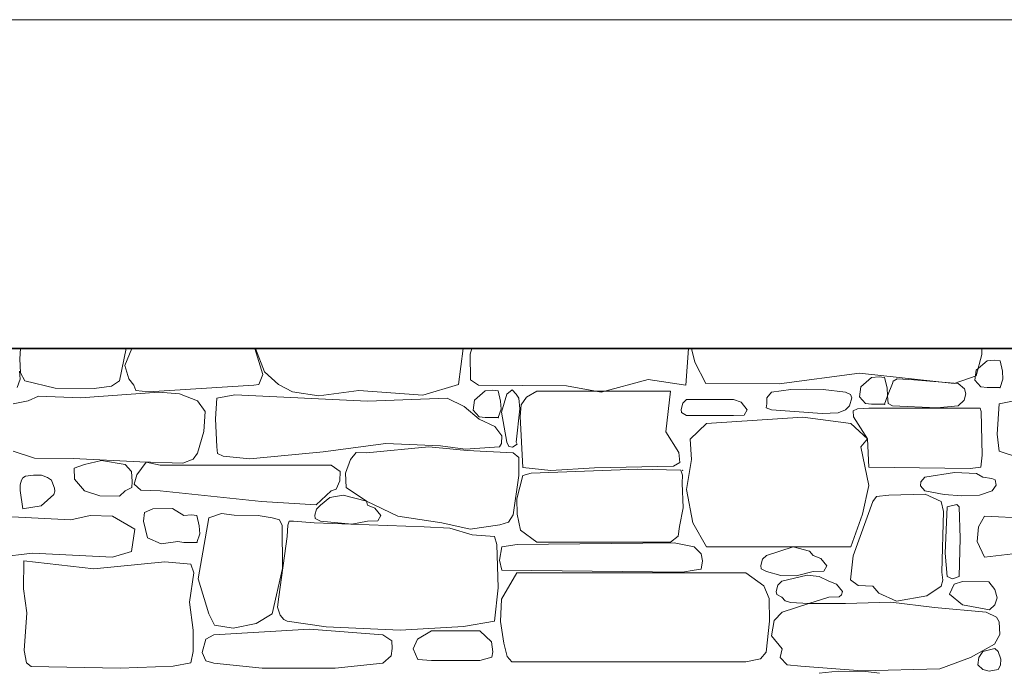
# Model space of a CAD drawing. Header units: millimetres. Extents: x -25516 to 3801, y -6942 to 11332.
# Tile 9 of 33: x -19098 to -16702, y 2392 to 3980. Entities that reach past the tile are written whole.
import ezdxf

# ---------------------------------------------------------------- set-up
doc = ezdxf.new("R2010")
doc.units = ezdxf.units.MM
doc.header["$MEASUREMENT"] = 0
doc.linetypes.add('Wipeout_Contour', pattern=[1000, 0, -1000])
for name, color, linetype in [('POHLED ZÁPADNÍ_1_Konstrukce - krov', 7, 'Continuous'), ('POHLED ZÁPADNÍ_1_Konstrukce - nosné', 7, 'Continuous'), ('POHLED ZÁPADNÍ_1_Výplně - Povrchové', 7, 'Continuous')]:
    doc.layers.add(name, color=color, linetype=linetype)

# ---------------------------------------------------------------- blocks, each defined once
blk = doc.blocks.new('*X2', base_point=(-25798.9, -9432.9))
at = {"layer": 'POHLED ZÁPADNÍ_1_Výplně - Povrchové', "color": 253, "linetype": 'Continuous', "lineweight": 13}
for p, q in [((-19096, 3180), (-19097.8, 3154.5)), ((-18855, 3100.7), (-18839.3, 3179.4)), ((-18825.1, 3180), (-18842.7, 3138.2)), ((-18839.3, 3179.4), (-18839.3, 3180)), ((-18506.7, 3116.1), (-18525.5, 3180)), ((-18524.6, 3180), (-18502.6, 3123)), ((-18029.9, 3092.1), (-18018.4, 3180)), ((-17998, 3180), (-18001.4, 3165.9)), ((-18001.4, 3165.9), (-18000.8, 3103.4)), ((-17476.8, 3090.8), (-17470.3, 3180)), ((-17463.4, 3180), (-17455, 3146.9)), ((-16770.5, 3113.3), (-16756.6, 3165.4)), ((-16756.6, 3165.4), (-16756.3, 3180)), ((-19097.8, 3154.5), (-19096.3, 3120.8)), ((-17455, 3146.9), (-17427.9, 3094.7)), ((-16743.7, 3149.9), (-16769.7, 3127.2)), ((-16725.3, 3151.5), (-16743.7, 3149.9)), ((-16712, 3149.9), (-16725.3, 3151.5)), ((-16706.3, 3124.8), (-16712, 3149.9)), ((-19097, 3105.2), (-19098.3, 3124.8)), ((-19096.3, 3120.8), (-19085.4, 3100.7)), ((-18842.7, 3138.2), (-18832.9, 3106.1)), ((-18516.3, 3092.5), (-18506.7, 3116.1)), ((-18502.6, 3123), (-18468.2, 3092.1)), ((-17249.7, 3094.1), (-17054.3, 3119.9)), ((-17054.3, 3119.9), (-16823.9, 3094.8)), ((-16769.7, 3127.2), (-16773.4, 3102.7)), ((-16705, 3105.2), (-16706.3, 3124.8)), ((-19104, 3084.5), (-19097, 3105.2)), ((-19085.4, 3100.7), (-19011.7, 3083.5)), ((-18874.6, 3088.4), (-18855, 3100.7)), ((-18832.9, 3106.1), (-18820.7, 3090.2)), ((-18528.6, 3090.2), (-18516.3, 3092.5)), ((-18468.2, 3092.1), (-18433.9, 3074.2)), ((-18116.8, 3066.3), (-18029.9, 3092.1)), ((-18000.8, 3103.4), (-17981.7, 3090.8)), ((-17682.8, 3073.9), (-17568.1, 3104)), ((-17568.1, 3104), (-17476.8, 3090.8)), ((-17427.9, 3094.7), (-17249.7, 3094.1)), ((-17024.6, 3109.4), (-17050.6, 3086.8)), ((-17006.1, 3111), (-17024.6, 3109.4)), ((-16992.9, 3109.4), (-17006.1, 3111)), ((-16987.1, 3084.3), (-16992.9, 3109.4)), ((-16974.1, 3094.8), (-16985.9, 3064.7)), ((-16972.3, 3100.1), (-16974.1, 3094.8)), ((-16962.7, 3105.6), (-16972.3, 3100.1)), ((-16921.9, 3103.9), (-16962.7, 3105.6)), ((-16813.8, 3094.8), (-16921.9, 3103.9)), ((-16823.9, 3094.8), (-16770.5, 3113.3)), ((-16798.4, 3081.5), (-16813.8, 3094.8)), ((-16773.4, 3102.7), (-16758.7, 3086.4)), ((-16712, 3084.5), (-16705, 3105.2)), ((-19011.7, 3083.5), (-18916.7, 3082.7)), ((-18759.5, 3073.3), (-18950.4, 3059.7)), ((-18916.7, 3082.7), (-18874.6, 3088.4)), ((-18820.7, 3090.2), (-18815.5, 3077.3)), ((-18815.5, 3077.3), (-18784.9, 3074)), ((-18784.9, 3074), (-18528.6, 3090.2)), ((-18709.4, 3069.3), (-18759.5, 3073.3)), ((-18665.6, 3052.5), (-18709.4, 3069.3)), ((-18433.9, 3074.2), (-18370.1, 3064.7)), ((-18370.1, 3064.7), (-18272.5, 3077.3)), ((-18272.5, 3077.3), (-18116.8, 3066.3)), ((-17965.1, 3077), (-17991.1, 3054.4)), ((-17981.7, 3090.8), (-17767.1, 3088.7)), ((-17946.6, 3078.6), (-17965.1, 3077)), ((-17933.4, 3077), (-17946.6, 3078.6)), ((-17927.6, 3051.9), (-17933.4, 3077)), ((-17912.5, 3069), (-17925.5, 3025)), ((-17899.1, 3079), (-17912.5, 3069)), ((-17890.1, 3069), (-17899.1, 3079)), ((-17883.6, 3058.5), (-17890.1, 3069)), ((-17839.8, 3076.3), (-17864.3, 3061.1)), ((-17514.4, 3076.3), (-17839.8, 3076.3)), ((-17767.1, 3088.7), (-17682.8, 3073.9)), ((-17525.5, 2977), (-17514.4, 3076.3)), ((-17268.2, 3073.9), (-17279.3, 3059.4)), ((-17221, 3080.2), (-17268.2, 3073.9)), ((-17183.4, 3080.4), (-17221, 3080.2)), ((-17142.6, 3080.1), (-17183.4, 3080.4)), ((-17088, 3073.9), (-17142.6, 3080.1)), ((-17076.2, 3067.5), (-17088, 3073.9)), ((-17050.6, 3086.8), (-17054.3, 3062.2)), ((-16985.9, 3064.7), (-16987.1, 3084.3)), ((-16799.5, 3054.3), (-16795.2, 3069.2)), ((-16795.2, 3069.2), (-16798.4, 3081.5)), ((-16758.7, 3086.4), (-16743.7, 3084.5)), ((-16743.7, 3084.5), (-16712, 3084.5)), ((-19114.1, 3045.5), (-19077.4, 3052.5)), ((-19052.3, 3063.7), (-19077.4, 3052.5)), ((-18950.4, 3059.7), (-19052.3, 3063.7)), ((-18646.7, 3026.2), (-18665.6, 3052.5)), ((-18618, 3058.5), (-18621.9, 3008.6)), ((-18574.3, 3066.6), (-18618, 3058.5)), ((-18251.7, 3051.6), (-18574.3, 3066.6)), ((-18057.9, 3058.5), (-18251.7, 3051.6)), ((-18016.2, 3038.6), (-18057.9, 3058.5)), ((-17991.1, 3054.4), (-17994.8, 3029.8)), ((-17926.4, 3032.3), (-17927.6, 3051.9)), ((-17880.7, 3033.1), (-17883.6, 3058.5)), ((-17864.3, 3061.1), (-17877.4, 3042.6)), ((-17484.3, 3046.6), (-17488.3, 3031.3)), ((-17474.8, 3055.8), (-17484.3, 3046.6)), ((-17360.6, 3055.8), (-17474.8, 3055.8)), ((-17342.1, 3048.8), (-17360.6, 3055.8)), ((-17327.4, 3030.7), (-17342.1, 3048.8)), ((-17279.8, 3045.5), (-17281.5, 3035.6)), ((-17279.3, 3059.4), (-17279.8, 3045.5)), ((-17078.1, 3039.9), (-17072.8, 3059.8)), ((-17072.8, 3059.8), (-17076.2, 3067.5)), ((-17054.3, 3062.2), (-17039.6, 3046)), ((-17039.6, 3046), (-17024.6, 3044)), ((-17024.6, 3044), (-16992.9, 3044)), ((-16992.9, 3044), (-16985.9, 3064.7)), ((-16985.9, 3064.7), (-16984.3, 3045.7)), ((-16984.3, 3045.7), (-16974.1, 3039.9)), ((-16813.8, 3039.9), (-16799.5, 3054.3)), ((-16719.2, 2971.1), (-16714.1, 3045.5)), ((-16714.1, 3045.5), (-16677.4, 3052.5)), ((-18650, 2977.4), (-18646.7, 3026.2)), ((-17980, 3007.7), (-18016.2, 3038.6)), ((-17994.8, 3029.8), (-17980.1, 3013.6)), ((-17933.4, 3011.7), (-17926.4, 3032.3)), ((-17925.5, 3025), (-17912.5, 2951.9)), ((-17890.1, 2951.9), (-17880.7, 3033.1)), ((-17877.4, 3042.6), (-17880.4, 3014.2)), ((-17488.3, 3031.3), (-17487.3, 3023.9)), ((-17487.3, 3023.9), (-17474.8, 3016.9)), ((-17334.9, 3017.8), (-17327.4, 3030.7)), ((-17281.5, 3035.6), (-17268.2, 3030.7)), ((-17268.2, 3030.7), (-17145.3, 3021.7)), ((-17145.3, 3021.7), (-17105.9, 3023.3)), ((-17105.9, 3023.3), (-17088, 3030.7)), ((-17088, 3030.7), (-17078.1, 3039.9)), ((-17059, 3033.3), (-17069.3, 3027.9)), ((-17069.3, 3027.9), (-17068.5, 3013.2)), ((-17031.2, 3034.7), (-17059, 3033.3)), ((-16760.6, 3034.7), (-17031.2, 3034.7)), ((-16974.1, 3039.9), (-16865.5, 3035.2)), ((-16865.5, 3035.2), (-16813.8, 3039.9)), ((-16757.8, 3026.3), (-16760.6, 3034.7)), ((-16755.2, 2920.5), (-16757.8, 3026.3)), ((-18621.9, 3008.6), (-18618, 2940.3)), ((-17980.1, 3013.6), (-17965.1, 3011.7)), ((-17941.3, 2990.2), (-17980, 3007.7)), ((-17965.1, 3011.7), (-17933.4, 3011.7)), ((-17880.4, 3014.2), (-17873.2, 2890.4)), ((-17474.8, 3016.9), (-17360.6, 3016.9)), ((-17426.6, 2997.1), (-17466.2, 2959.5)), ((-17191.6, 3012.3), (-17426.6, 2997.1)), ((-17360.6, 3016.9), (-17334.9, 3017.8)), ((-17075.4, 2997.1), (-17191.6, 3012.3)), ((-17035, 2960), (-17075.4, 2997.1)), ((-17068.5, 3013.2), (-17035, 2960)), ((-18665.6, 2925.1), (-18650, 2977.4)), ((-17924.8, 2967.5), (-17941.3, 2990.2)), ((-17494.2, 2927), (-17525.5, 2977)), ((-18359.3, 2928), (-18206.9, 2948.5)), ((-18206.9, 2948.5), (-18074, 2943.2)), ((-17930.2, 2940.3), (-17925.1, 2948.2)), ((-17925.1, 2948.2), (-17924.8, 2967.5)), ((-17912.5, 2951.9), (-17908, 2941.1)), ((-17887.5, 2947.2), (-17890.1, 2951.9)), ((-17466.2, 2959.5), (-17463, 2909.3)), ((-17050.9, 2940.5), (-17035, 2960)), ((-17035, 2960), (-17031.2, 2890.8)), ((-16714.1, 2929.5), (-16719.2, 2971.1)), ((-19114.1, 2929.5), (-19061.9, 2913)), ((-18675.9, 2910.5), (-18665.6, 2925.1)), ((-18618, 2940.3), (-18616.6, 2924)), ((-18616.6, 2924), (-18603.2, 2917.5)), ((-18538.1, 2911.1), (-18359.3, 2928)), ((-18279.3, 2926.7), (-18292.8, 2909.9)), ((-18253.7, 2925.8), (-18279.3, 2926.7)), ((-18102, 2940.8), (-18253.7, 2925.8)), ((-18009.2, 2931.9), (-18102, 2940.8)), ((-18074, 2943.2), (-18014, 2934.7)), ((-18014, 2934.7), (-17930.2, 2940.3)), ((-17897.2, 2925.8), (-18009.2, 2931.9)), ((-17908, 2941.1), (-17898.7, 2939.7)), ((-17898.7, 2939.7), (-17887.5, 2947.2)), ((-17883.6, 2914.5), (-17897.2, 2925.8)), ((-17491.4, 2902.6), (-17494.2, 2927)), ((-17031.4, 2846), (-17050.9, 2940.5)), ((-16714.1, 2929.5), (-16661.9, 2913)), ((-19061.9, 2913), (-18968.4, 2912.1)), ((-18968.4, 2912.1), (-18805.5, 2904.1)), ((-18898.9, 2907.2), (-18940.8, 2897.4)), ((-18841.8, 2897.4), (-18898.9, 2907.2)), ((-18790.7, 2902.9), (-18812.8, 2872.4)), ((-18805.5, 2904.1), (-18701.3, 2900.9)), ((-18756.6, 2896.1), (-18790.7, 2902.9)), ((-18701.3, 2900.9), (-18675.9, 2910.5)), ((-18603.2, 2917.5), (-18538.1, 2911.1)), ((-18292.8, 2909.9), (-18305.1, 2876.1)), ((-17883.6, 2901), (-17883.6, 2914.5)), ((-17883.4, 2871), (-17883.6, 2901)), ((-17506.5, 2893.2), (-17491.4, 2902.6)), ((-17463, 2909.3), (-17475.2, 2837)), ((-16758.4, 2890.8), (-16755.2, 2920.5)), ((-18940.8, 2897.4), (-18965.8, 2888.2)), ((-18965.8, 2888.2), (-18964.7, 2861.5)), ((-18826.2, 2880.4), (-18841.8, 2897.4)), ((-18824.4, 2856.3), (-18826.2, 2880.4)), ((-18340.1, 2896.1), (-18756.6, 2896.1)), ((-18317.9, 2880.1), (-18340.1, 2896.1)), ((-18318.6, 2857.7), (-18317.9, 2880.1)), ((-18305.1, 2876.1), (-18303.2, 2841.5)), ((-17873.2, 2890.4), (-17805.4, 2882.5)), ((-17873.2, 2871), (-17853.6, 2876)), ((-17853.6, 2876), (-17593.3, 2886.1)), ((-17805.4, 2882.5), (-17698.9, 2889.7)), ((-17698.9, 2889.7), (-17506.5, 2893.2)), ((-17593.3, 2886.1), (-17489.1, 2883.3)), ((-17484.9, 2871.8), (-17489.1, 2883.3)), ((-17031.2, 2890.8), (-16784.6, 2887.6)), ((-16822.7, 2878.2), (-16895.2, 2867)), ((-16769.2, 2875.3), (-16822.7, 2878.2)), ((-16784.6, 2887.6), (-16758.4, 2890.8)), ((-19094.2, 2859.4), (-19096.9, 2847.7)), ((-19090.2, 2865.2), (-19094.2, 2859.4)), ((-19084.3, 2868.8), (-19090.2, 2865.2)), ((-19064.6, 2871.4), (-19084.3, 2868.8)), ((-19045.3, 2871.2), (-19064.6, 2871.4)), ((-19030.2, 2866), (-19045.3, 2871.2)), ((-19021.2, 2859.4), (-19030.2, 2866)), ((-19014.9, 2844), (-19021.2, 2859.4)), ((-18964.7, 2861.5), (-18940.8, 2833.4)), ((-18825.5, 2841.2), (-18824.4, 2856.3)), ((-18812.8, 2872.4), (-18819.5, 2849.9)), ((-18327.8, 2837.2), (-18318.6, 2857.7)), ((-17897.2, 2775.3), (-17883.4, 2871)), ((-17873.2, 2871), (-17887.8, 2813.7)), ((-17485.5, 2851.9), (-17484.9, 2871.8)), ((-16904.6, 2854.9), (-16905.8, 2845.2)), ((-16895.2, 2867), (-16904.6, 2854.9)), ((-16754.1, 2867), (-16769.2, 2875.3)), ((-16731.8, 2863.4), (-16754.1, 2867)), ((-16724.1, 2860.1), (-16731.8, 2863.4)), ((-16721.5, 2847.5), (-16724.1, 2860.1)), ((-19096.9, 2847.7), (-19097.2, 2834.1)), ((-19097.2, 2834.1), (-19090.8, 2789.4)), ((-19015.3, 2824.6), (-19012.5, 2832.9)), ((-19013.3, 2839.7), (-19014.9, 2844)), ((-19012.5, 2832.9), (-19013.3, 2839.7)), ((-18940.8, 2833.4), (-18902.9, 2821.6)), ((-18855.4, 2820.4), (-18841.8, 2833.4)), ((-18841.8, 2833.4), (-18825.5, 2841.2)), ((-18819.5, 2849.9), (-18803.7, 2834.9)), ((-18803.7, 2834.9), (-18756.6, 2833.4)), ((-18756.6, 2833.4), (-18509.6, 2807.5)), ((-18376.5, 2799.5), (-18340.1, 2833.4)), ((-18340.1, 2833.4), (-18327.8, 2837.2)), ((-18303.2, 2841.5), (-18253.7, 2808)), ((-17483.1, 2792.1), (-17485.5, 2851.9)), ((-17475.2, 2837), (-17459.5, 2755.6)), ((-17046.9, 2776.4), (-17031.4, 2846)), ((-16905.8, 2845.2), (-16895.2, 2833.4)), ((-16895.2, 2833.4), (-16848.2, 2824.1)), ((-16761.8, 2822.8), (-16731.5, 2833.4)), ((-16731.5, 2833.4), (-16721.5, 2847.5)), ((-19045.9, 2796.8), (-19015.3, 2824.6)), ((-18902.9, 2821.6), (-18855.4, 2820.4)), ((-18509.6, 2807.5), (-18376.5, 2799.5)), ((-18343.2, 2817.5), (-18366.1, 2798.4)), ((-18311.2, 2822.8), (-18343.2, 2817.5)), ((-18253.7, 2808), (-18311.2, 2822.8)), ((-18253.7, 2808), (-18177.8, 2771.6)), ((-18251.9, 2798.4), (-18253.7, 2808)), ((-17887.8, 2813.7), (-17887.5, 2776.2)), ((-17022, 2807.6), (-17069.5, 2674.9)), ((-17013.1, 2819.5), (-17022, 2807.6)), ((-16982.5, 2823.1), (-17013.1, 2819.5)), ((-16893.9, 2825.6), (-16982.5, 2823.1)), ((-16855.6, 2807.6), (-16893.9, 2825.6)), ((-16849.6, 2782.8), (-16855.6, 2807.6)), ((-16848.2, 2824.1), (-16805.2, 2821)), ((-16805.2, 2821), (-16761.8, 2822.8)), ((-19091.1, 2789.4), (-19045.9, 2796.8)), ((-18794.2, 2780.3), (-18796.8, 2759.4)), ((-18774.2, 2789.5), (-18794.2, 2780.3)), ((-18726, 2790.2), (-18774.2, 2789.5)), ((-18698.6, 2773.3), (-18726, 2790.2)), ((-18375.6, 2789.1), (-18379.7, 2773.8)), ((-18366.1, 2798.4), (-18375.6, 2789.1)), ((-18233.5, 2791.4), (-18251.9, 2798.4)), ((-18218.8, 2773.2), (-18233.5, 2791.4)), ((-17491.8, 2746.6), (-17483.1, 2792.1)), ((-16853.4, 2635.8), (-16849.6, 2782.8)), ((-16840.9, 2794.8), (-16845.6, 2681.6)), ((-16817.3, 2800.1), (-16840.9, 2794.8)), ((-16811.7, 2794.8), (-16817.3, 2800.1)), ((-16808.9, 2718.3), (-16811.7, 2794.8)), ((-18973.5, 2763), (-19150, 2771.6)), ((-18926.8, 2773.7), (-18973.5, 2763)), ((-18872.6, 2771.6), (-18926.8, 2773.7)), ((-18818.1, 2740), (-18872.6, 2771.6)), ((-18796.8, 2759.4), (-18787.5, 2718.6)), ((-18680.1, 2774.9), (-18698.6, 2773.3)), ((-18666.9, 2773.3), (-18680.1, 2774.9)), ((-18661.1, 2748.2), (-18666.9, 2773.3)), ((-18637.8, 2768), (-18663.5, 2619.1)), ((-18606.6, 2778.1), (-18637.8, 2768)), ((-18576.2, 2774.3), (-18606.6, 2778.1)), ((-18517.6, 2773.6), (-18576.2, 2774.3)), ((-18484, 2768), (-18517.6, 2773.6)), ((-18466.1, 2762.7), (-18484, 2768)), ((-18459.3, 2748.9), (-18466.1, 2762.7)), ((-18442.5, 2759.3), (-18445.6, 2749.5)), ((-18431.8, 2759.6), (-18442.5, 2759.3)), ((-18381.4, 2755.1), (-18431.8, 2759.6)), ((-18379.7, 2773.8), (-18378.7, 2766.4)), ((-18378.7, 2766.4), (-18366.1, 2759.4)), ((-18366.1, 2759.4), (-18290.1, 2751.9)), ((-18290.1, 2751.9), (-18251.9, 2759.4)), ((-18251.9, 2759.4), (-18226.2, 2760.3)), ((-18226.2, 2760.3), (-18218.8, 2773.2)), ((-18177.8, 2771.6), (-18070.8, 2755.3)), ((-17929.7, 2751), (-17908.8, 2756.8)), ((-17908.8, 2756.8), (-17897.2, 2775.3)), ((-17887.5, 2776.2), (-17879.4, 2737.9)), ((-17075.4, 2697.4), (-17046.9, 2776.4)), ((-16750, 2771.6), (-16764.7, 2746)), ((-16573.5, 2763), (-16750, 2771.6)), ((-18826.2, 2686.1), (-18818.1, 2740)), ((-18659.9, 2728.6), (-18661.1, 2748.2)), ((-18458.5, 2644.4), (-18459.3, 2748.9)), ((-18445.6, 2749.5), (-18447.1, 2722.5)), ((-18113.8, 2745.4), (-18381.4, 2755.1)), ((-18051.5, 2742.9), (-18113.8, 2745.4)), ((-18070.8, 2755.3), (-18002.1, 2740.3)), ((-17997, 2726.6), (-18051.5, 2742.9)), ((-18002.1, 2740.3), (-17929.7, 2751)), ((-17879.4, 2737.9), (-17839.8, 2708.6)), ((-17495.2, 2723.4), (-17491.8, 2746.6)), ((-17459.5, 2755.6), (-17426.6, 2697.4)), ((-16764.7, 2746), (-16768, 2710.1)), ((-18787.5, 2718.6), (-18753.6, 2704.6)), ((-18753.6, 2704.6), (-18713.6, 2709.9)), ((-18713.6, 2709.9), (-18698.6, 2708)), ((-18666.9, 2708), (-18659.9, 2728.6)), ((-18447.1, 2722.5), (-18467.4, 2575.3)), ((-17942.8, 2722.5), (-17997, 2726.6)), ((-17936.6, 2702.5), (-17942.8, 2722.5)), ((-17839.8, 2708.6), (-17514.4, 2708.6)), ((-17514.4, 2708.6), (-17495.2, 2723.4)), ((-16811.7, 2625), (-16808.9, 2718.3)), ((-16768, 2710.1), (-16750, 2672.2)), ((-18872.6, 2672.2), (-18826.2, 2686.1)), ((-18698.6, 2708), (-18666.9, 2708)), ((-17933.4, 2597.3), (-17936.6, 2702.5)), ((-17924.9, 2697.4), (-17930.6, 2664.4)), ((-17887.3, 2702.5), (-17924.9, 2697.4)), ((-17505.4, 2706.9), (-17887.3, 2702.5)), ((-17456.3, 2697.4), (-17505.4, 2706.9)), ((-17439.8, 2680.3), (-17456.3, 2697.4)), ((-17426.6, 2697.4), (-17075.4, 2697.4)), ((-17215.2, 2697.3), (-17280.7, 2675.9)), ((-17175.5, 2686.9), (-17215.2, 2697.3)), ((-17166.5, 2675.9), (-17175.5, 2686.9)), ((-19150, 2672.2), (-19066.9, 2681.5)), ((-19088.3, 2663.3), (-19089.1, 2594.8)), ((-18917.7, 2643.6), (-19088.3, 2663.3)), ((-19066.9, 2681.5), (-18872.6, 2672.2)), ((-18744.7, 2660.5), (-18917.7, 2643.6)), ((-18681.8, 2654.5), (-18744.7, 2660.5)), ((-17930.6, 2664.4), (-17924.9, 2640.4)), ((-17436.6, 2663), (-17439.8, 2680.3)), ((-17439.8, 2642.7), (-17436.6, 2663)), ((-17290.2, 2666.7), (-17294.3, 2651.4)), ((-17280.7, 2675.9), (-17290.2, 2666.7)), ((-17148.1, 2668.9), (-17166.5, 2675.9)), ((-17133.4, 2650.8), (-17148.1, 2668.9)), ((-17069.5, 2674.9), (-17076.1, 2616.5)), ((-16845.6, 2681.6), (-16840.9, 2625)), ((-16750, 2672.2), (-16666.9, 2681.5)), ((-18674.2, 2634), (-18681.8, 2654.5)), ((-18484, 2534.4), (-18458.5, 2644.4)), ((-17924.9, 2640.4), (-17485, 2635.1)), ((-17485, 2635.1), (-17456.3, 2640.4)), ((-17456.3, 2640.4), (-17439.8, 2642.7)), ((-17294.3, 2651.4), (-17293.3, 2643.9)), ((-17293.3, 2643.9), (-17280.7, 2637)), ((-17280.7, 2637), (-17245.9, 2627.5)), ((-17207.9, 2626.1), (-17166.5, 2637)), ((-17166.5, 2637), (-17140.8, 2637.9)), ((-17140.8, 2637.9), (-17133.4, 2650.8)), ((-18684.8, 2562.5), (-18674.2, 2634)), ((-18663.5, 2619.1), (-18637.8, 2534.4)), ((-17888, 2633.4), (-17925.1, 2569.8)), ((-17330.9, 2633.4), (-17888, 2633.4)), ((-17286.8, 2602), (-17330.9, 2633.4)), ((-17243.1, 2613.2), (-17252.6, 2604)), ((-17245.9, 2627.5), (-17207.9, 2626.1)), ((-17181.8, 2628.1), (-17243.1, 2613.2)), ((-17152.6, 2624.9), (-17181.8, 2628.1)), ((-17128.9, 2613.2), (-17152.6, 2624.9)), ((-17110.4, 2606.2), (-17128.9, 2613.2)), ((-17076.1, 2616.5), (-17057.6, 2603)), ((-16855.6, 2601.7), (-16851.4, 2616.1)), ((-16851.4, 2616.1), (-16853.4, 2635.8)), ((-16840.9, 2625), (-16827.6, 2618.8)), ((-16827.6, 2618.8), (-16811.7, 2625)), ((-16803.5, 2613.1), (-16824, 2606.1)), ((-16739.6, 2612.1), (-16803.5, 2613.1)), ((-19089.1, 2594.8), (-19080.5, 2536.4)), ((-17942.8, 2515.9), (-17933.4, 2597.3)), ((-17273.7, 2571.6), (-17286.8, 2602)), ((-17252.6, 2604), (-17256.6, 2588.7)), ((-17256.6, 2588.7), (-17255.6, 2581.2)), ((-17095.7, 2588.1), (-17110.4, 2606.2)), ((-17057.6, 2603), (-17022, 2601.7)), ((-17022, 2601.7), (-17006.7, 2584)), ((-16890.4, 2577.5), (-16855.6, 2601.7)), ((-16824, 2606.1), (-16834.9, 2581.5)), ((-16724.3, 2593.1), (-16739.6, 2612.1)), ((-16718.8, 2573), (-16724.3, 2593.1)), ((-18467.4, 2575.3), (-18470.9, 2550.1)), ((-17925.1, 2569.8), (-17928.1, 2515)), ((-17273.5, 2515.8), (-17273.7, 2571.6)), ((-17255.6, 2581.2), (-17243.1, 2574.3)), ((-17243.1, 2574.3), (-17234.9, 2565.5)), ((-17234.9, 2565.5), (-17221.8, 2561.5)), ((-17177.8, 2559.3), (-17128.9, 2574.3)), ((-17128.9, 2574.3), (-17103.2, 2575.2)), ((-17103.2, 2575.2), (-17098, 2580.4)), ((-17098, 2580.4), (-17095.7, 2588.1)), ((-17006.7, 2584), (-16963.7, 2565.2)), ((-16963.7, 2565.2), (-16890.4, 2577.5)), ((-16834.9, 2581.5), (-16803.5, 2556.2)), ((-16724.3, 2556.2), (-16718.8, 2573)), ((-18676.1, 2494.4), (-18684.8, 2562.5)), ((-18470.9, 2550.1), (-18464.4, 2531.1)), ((-17177.8, 2559.3), (-17242.4, 2537.7)), ((-17221.8, 2561.5), (-17177.8, 2559.3)), ((-17088, 2559.5), (-17177.8, 2559.3)), ((-16978.2, 2562.7), (-17088, 2559.5)), ((-16871.5, 2549.5), (-16978.2, 2562.7)), ((-16745.4, 2537.7), (-16871.5, 2549.5)), ((-16803.5, 2556.2), (-16737.3, 2543.7)), ((-16737.3, 2543.7), (-16724.3, 2556.2)), ((-19080.5, 2536.4), (-19087.7, 2444.6)), ((-18637.8, 2534.4), (-18624, 2506.8)), ((-18522.3, 2510.7), (-18484, 2534.4)), ((-18464.4, 2531.1), (-18455.4, 2520)), ((-18455.4, 2520), (-18447.1, 2515.9)), ((-17262, 2517.4), (-17268.2, 2480.5)), ((-17242.4, 2537.7), (-17262, 2517.4)), ((-16720.9, 2525.7), (-16745.4, 2537.7)), ((-16713.8, 2514.4), (-16720.9, 2525.7)), ((-18675.6, 2442.7), (-18676.1, 2494.4)), ((-18392.8, 2496.5), (-18626, 2482.9)), ((-18624, 2506.8), (-18578.9, 2499.5)), ((-18578.9, 2499.5), (-18522.3, 2510.7)), ((-18447.1, 2515.9), (-18352.3, 2502.6)), ((-18214.1, 2482.9), (-18392.8, 2496.5)), ((-18352.3, 2502.6), (-18172.4, 2494.1)), ((-18172.4, 2494.1), (-18017.7, 2502.9)), ((-18095.9, 2492.8), (-18130, 2472.5)), ((-17978.4, 2492.8), (-18095.9, 2492.8)), ((-18017.7, 2502.9), (-17942.8, 2515.9)), ((-17949.7, 2465.6), (-17978.4, 2492.8)), ((-17928.1, 2515), (-17919.7, 2463)), ((-17280.9, 2440.5), (-17273.5, 2515.8)), ((-16712.4, 2483.5), (-16713.8, 2514.4)), ((-18645.1, 2472.7), (-18653.7, 2440.1)), ((-18626, 2482.9), (-18645.1, 2472.7)), ((-18192.7, 2468.6), (-18214.1, 2482.9)), ((-18191.7, 2449.7), (-18192.7, 2468.6)), ((-18130, 2472.5), (-18140.5, 2449.2)), ((-17268.2, 2480.5), (-17242.4, 2448.6)), ((-16725.1, 2460.4), (-16712.4, 2483.5)), ((-19087.7, 2444.6), (-19081.8, 2414.5)), ((-18193.7, 2431.8), (-18191.7, 2449.7)), ((-18140.5, 2449.2), (-18129.5, 2422.5)), ((-17946.9, 2441.7), (-17949.7, 2465.6)), ((-17919.7, 2463), (-17912, 2430.1)), ((-17242.4, 2448.6), (-17247.5, 2427.4)), ((-16783.5, 2427.4), (-16745.4, 2448.6)), ((-16724.8, 2449.9), (-16753.7, 2442.6)), ((-16745.4, 2448.6), (-16725.1, 2460.4)), ((-16716.6, 2442.6), (-16724.8, 2449.9)), ((-18681.8, 2414.5), (-18675.6, 2442.7)), ((-18653.7, 2440.1), (-18644.9, 2420)), ((-18214.1, 2414.2), (-18193.7, 2431.8)), ((-18129.5, 2422.5), (-18095.9, 2420.2)), ((-17978.4, 2420.2), (-17949.1, 2428.2)), ((-17949.1, 2428.2), (-17946.9, 2441.7)), ((-17912, 2430.1), (-17900.2, 2417.3)), ((-17330.9, 2416.9), (-17295.4, 2424.6)), ((-17295.4, 2424.6), (-17280.9, 2440.5)), ((-17247.5, 2427.4), (-17230, 2409.7)), ((-16858.6, 2399.8), (-16783.5, 2427.4)), ((-16763.3, 2427.8), (-16766.1, 2410.2)), ((-16753.7, 2442.6), (-16763.3, 2427.8)), ((-16709.9, 2424), (-16716.6, 2442.6)), ((-16710.9, 2409.1), (-16709.9, 2424)), ((-19081.8, 2414.5), (-19070.3, 2406)), ((-19070.3, 2406), (-18853.9, 2401.6)), ((-18853.9, 2401.6), (-18724.9, 2406.4)), ((-18724.9, 2406.4), (-18681.8, 2414.5)), ((-18644.9, 2420), (-18626, 2414.2)), ((-18626, 2414.2), (-18508, 2401.9)), ((-18508, 2401.9), (-18330.5, 2402.1)), ((-18330.5, 2402.1), (-18214.1, 2414.2)), ((-18095.9, 2420.2), (-17978.4, 2420.2)), ((-17900.2, 2417.3), (-17888, 2416.9)), ((-17888, 2416.9), (-17330.9, 2416.9)), ((-17230, 2409.7), (-17197.1, 2406.8)), ((-17197.1, 2406.8), (-17047.3, 2395.2)), ((-17047.3, 2395.2), (-16858.6, 2399.8)), ((-16766.1, 2410.2), (-16753.7, 2398.3)), ((-16753.7, 2398.3), (-16738.5, 2394.6)), ((-16738.5, 2394.6), (-16716.6, 2398.3)), ((-16716.6, 2398.3), (-16710.9, 2409.1)), ((-17105.8, 2394.6), (-17151.9, 2389.7)), ((-17038.8, 2393.4), (-17105.8, 2394.6)), ((-17005.2, 2389.7), (-17038.8, 2393.4))]:
    blk.add_line(p, q, dxfattribs=at)
for p in [(-16712, 3084.5), (-16992.9, 3044), (-17933.4, 3011.7), (-17484.3, 2883.4), (-18666.9, 2708)]:
    blk.add_point(p, dxfattribs=at)

msp = doc.modelspace()

# ---------------------------------------------------------------- wipeouts: each hides what was drawn before it
at = {"color": 254, "linetype": 'Wipeout_Contour', "lineweight": 0, "ltscale": 299864.801757}
msp.add_wipeout([(-10999.7, 3180), (-20988.7, 3180), (-20988.7, 3073.5), (-20901.5, 3069.7), (-20903.6, 3019.4), (-20671.3, 3019.4), (-20684.7, 2969.4), (-20721.2, 2932.8), (-20771.1, 2919.4), (-20908, 2919.4), (-20910.2, 2870), (-20978.6, 2870), (-20978.6, 433.7), (-12634.7, 441.7), (-12006.7, 450), (-10999.7, 450)], dxfattribs=at).dxf.layer = 'POHLED ZÁPADNÍ_1_Výplně - Povrchové'

# ---------------------------------------------------------------- next in the draw order: wipeouts: each hides what was drawn before it
at = {"color": 254, "linetype": 'Wipeout_Contour', "lineweight": 0, "ltscale": 119818.770606}
msp.add_wipeout([(-24100.8, 3210.5), (-24099.9, 3210.5), (-23406.9, 3180), (-10997.8, 3180), (-10997.8, 3980), (-24100.8, 3980)], dxfattribs=at).dxf.layer = 'POHLED ZÁPADNÍ_1_Výplně - Povrchové'

# ---------------------------------------------------------------- next in the draw order: linework, layer by layer
at = {"layer": 'POHLED ZÁPADNÍ_1_Konstrukce - krov', "color": 7, "linetype": 'Continuous', "lineweight": 35}
msp.add_line((-20975.4, 3180), (-11148.4, 3180), dxfattribs=at)
at = {"layer": 'POHLED ZÁPADNÍ_1_Konstrukce - nosné', "color": 251, "linetype": 'Continuous', "lineweight": 20, "true_color": 0x6a6a6a}
for p, q in [((-10997.8, 3980), (-24100.8, 3980)), ((-10999.7, 3180), (-20988.7, 3180))]:
    msp.add_line(p, q, dxfattribs=at)

# ---------------------------------------------------------------- next in the draw order: block references
at = {"layer": 'POHLED ZÁPADNÍ_1_Konstrukce - krov', "color": 9, "linetype": 'Continuous', "lineweight": 13}
msp.add_blockref('*X2', (-25798.9, -9432.9), dxfattribs=at)

doc.saveas('drawing.dxf')
